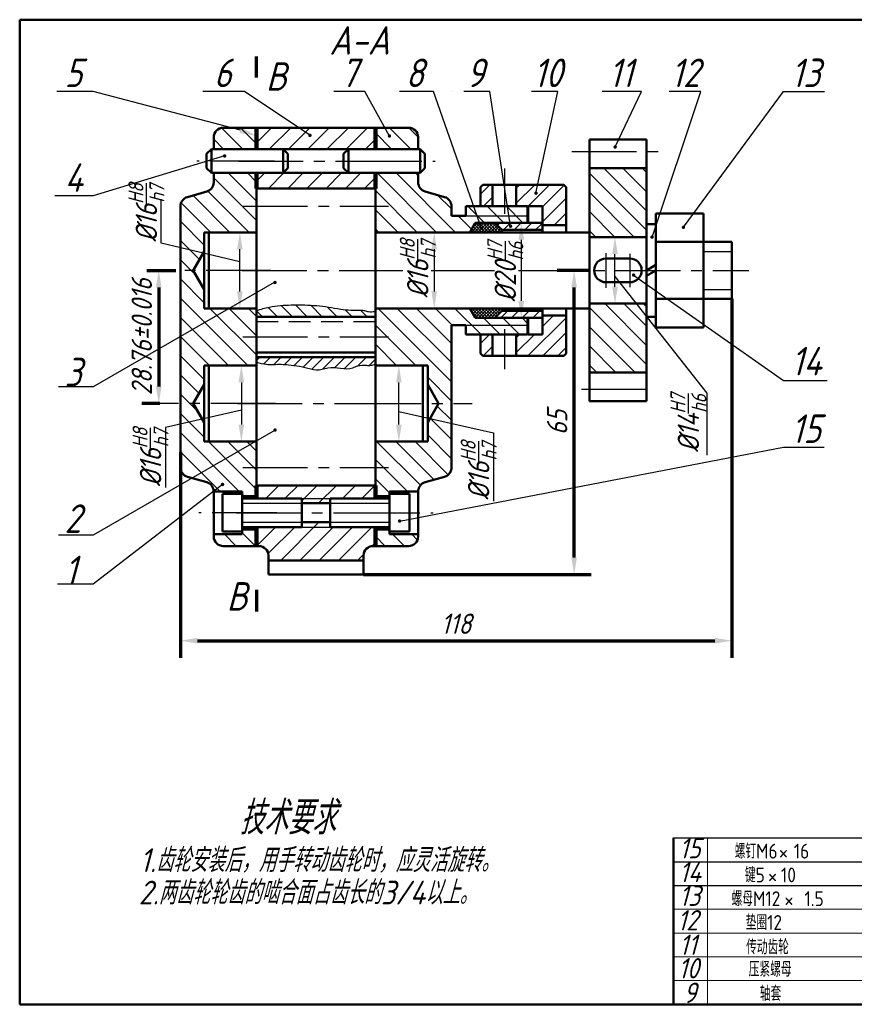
# Model space of a CAD drawing. Header units: millimetres. Extents: x -188 to 253, y 72 to 326.
# Tile 1 of 2: x 43 to 166, y 72 to 217. Entities that reach past the tile are written whole.
import ezdxf

# ---------------------------------------------------------------- set-up
doc = ezdxf.new("R2010")
doc.units = ezdxf.units.MM
doc.header["$PDMODE"] = 32
doc.header["$PDSIZE"] = 0.5
doc.linetypes.add('CENTER2', pattern=[28.575, 19.05, -3.175, 3.175, -3.175])
doc.linetypes.add('DASHED2', pattern=[9.525, 6.35, -3.175])
for name, color, linetype in [('剖面线层', 7, 'Continuous'), ('尺寸层', 221, 'Continuous'), ('点划线', 86, 'CENTER2'), ('细实线层', 7, 'Continuous')]:
    doc.layers.add(name, color=color, linetype=linetype)
for name, color, linetype, lineweight in [('文字层', 227, 'Continuous', 20), ('点画线层', 3, 'CENTER2', 25), ('粗实线层', 1, 'Continuous', 50), ('虚线层', 2, 'DASHED2', 25)]:
    doc.layers.add(name, color=color, linetype=linetype, lineweight=lineweight)
doc.styles.add('工程字体（斜）', font='gbeitc.shx', dxfattribs={"bigfont": 'gbcbig.shx'})
doc.styles.add('工程斜体', font='gbeitc.shx', dxfattribs={"bigfont": 'gbcbig.shx'})
doc.styles.add('工程直体', font='gbenor.shx', dxfattribs={"bigfont": 'gbcbig.shx'})
doc.dimstyles.new('gb35', dxfattribs={"dimtxt": 3, "dimasz": 2.5, "dimexe": 2.5, "dimexo": 0, "dimgap": 1, "dimtad": 1, "dimdsep": 46, "dimtxsty": '工程字体（斜）', "dimcen": 0, "dimadec": 0, "dimazin": 0, "dimtfac": 1, "dimtmove": 0, "dimatfit": 3, "dimfxl": 0, "dimarcsym": 0})

# ---------------------------------------------------------------- blocks, each defined once
blk = doc.blocks.new('*D53')
at = {"layer": 'Defpoints', "color": 0, "ltscale": 0.5}
for p in [(124.46, 180.51), (126.7, 180.51), (93.45, 135.71)]:
    blk.add_point(p, dxfattribs=at)
at = {"layer": '尺寸层', "color": 0, "lineweight": -2, "ltscale": 0.5}
for p, q in [((126.7, 180.51), (121.96, 180.51)), ((124.46, 138.21), (124.46, 178.01)), ((93.45, 135.71), (126.96, 135.71))]:
    blk.add_line(p, q, dxfattribs=at)
at = {"layer": '尺寸层', "color": 0, "ltscale": 0.5}
for points in [[(124.05, 178.01), (124.88, 178.01), (124.46, 180.51)], [(124.05, 138.21), (124.88, 138.21), (124.46, 135.71)]]:
    blk.add_solid(points, dxfattribs=at)
at = {"layer": '尺寸层', "color": 0, "ltscale": 0.5, "insert": (121.96, 158.11), "char_height": 3, "attachment_point": 5, "rotation": 90, "style": '工程字体（斜）'}
blk.add_mtext('65', dxfattribs=at)
blk = doc.blocks.new('*D54')
at = {"layer": 'Defpoints', "color": 0, "ltscale": 0.5}
for p in [(147.7, 176.31), (66.5, 153.79), (147.7, 125.97)]:
    blk.add_point(p, dxfattribs=at)
at = {"layer": '尺寸层', "color": 0, "lineweight": -2, "ltscale": 0.5}
for p, q in [((147.7, 176.31), (147.7, 123.47)), ((66.5, 153.79), (66.5, 123.47)), ((69, 125.97), (145.2, 125.97))]:
    blk.add_line(p, q, dxfattribs=at)
at = {"layer": '尺寸层', "color": 0, "ltscale": 0.5}
for points in [[(69, 126.39), (69, 125.55), (66.5, 125.97)], [(145.2, 126.39), (145.2, 125.55), (147.7, 125.97)]]:
    blk.add_solid(points, dxfattribs=at)
at = {"layer": '尺寸层', "color": 0, "ltscale": 0.5, "insert": (107.1, 128.47), "char_height": 3, "attachment_point": 5, "style": '工程字体（斜）'}
blk.add_mtext('118', dxfattribs=at)
blk = doc.blocks.new('*D55')
at = {"layer": 'Defpoints', "color": 0, "ltscale": 0.5}
for p in [(61.55, 180.51), (63.3, 160.91), (63.45, 160.91)]:
    blk.add_point(p, dxfattribs=at)
at = {"layer": '尺寸层', "color": 0, "lineweight": -2, "ltscale": 0.5}
for p, q in [((61.55, 180.51), (65.8, 180.51)), ((63.3, 178.01), (63.3, 163.41)), ((63.45, 160.91), (60.8, 160.91))]:
    blk.add_line(p, q, dxfattribs=at)
at = {"layer": '尺寸层', "color": 0, "ltscale": 0.5}
for points in [[(62.88, 178.01), (63.72, 178.01), (63.3, 180.51)], [(62.88, 163.41), (63.72, 163.41), (63.3, 160.91)]]:
    blk.add_solid(points, dxfattribs=at)
at = {"layer": '尺寸层', "color": 0, "ltscale": 0.5, "insert": (60.8, 170.71), "char_height": 3, "attachment_point": 5, "rotation": 90, "style": '工程字体（斜）'}
blk.add_mtext('28.76%%p0.016', dxfattribs=at)
blk = doc.blocks.new('sz')
at = {"layer": '剖面线层', "color": 7, "lineweight": 70, "ltscale": 0.5}
for p, q in [((-35.473, 46.729), (-35.473, 49.813)), ((-35.463, -28.698), (-35.463, -31.888))]:
    blk.add_line(p, q, dxfattribs=at)
at = {"layer": '剖面线层', "color": 7, "ltscale": 0.5}
for p, q in [((-37.495, 36.183), (-40.623, 39.31)), ((-35.473, 36.99), (-37.816, 39.333)), ((-12.75, 36.183), (-15.9, 39.333)), ((-11.673, 37.935), (-13.071, 39.333)), ((-15.579, 36.183), (-17.973, 38.577)), ((-40.324, 36.183), (-41.773, 37.632)), ((21.927, 27.094), (15.638, 33.383)), ((21.927, 29.923), (18.467, 33.383)), ((21.927, 32.751), (21.295, 33.383)), ((-35.473, 25.675), (-41.773, 31.975)), ((-35.473, 28.503), (-39.652, 32.683)), ((-35.473, 31.332), (-36.824, 32.683)), ((-8.986, 23.933), (-17.736, 32.683)), ((-6.157, 23.933), (-14.907, 32.683)), ((-11.673, 32.277), (-12.079, 32.683)), ((21.927, 24.265), (13.527, 32.665)), ((-2.486, 29.568), (-1.122, 30.933)), ((2.764, 30.418), (3.279, 30.933)), ((2.764, 28.218), (5.479, 30.933)), ((4.529, 27.783), (7.679, 30.933)), ((6.614, 27.667), (9.821, 30.875)), ((-39.389, 23.933), (-44.819, 29.363)), ((-36.56, 23.933), (-42.627, 30)), ((-11.815, 23.933), (-17.973, 30.091)), ((-6.773, 27.377), (-8.811, 29.415)), ((-2.072, 27.783), (-0.736, 29.118)), ((20.13, 23.233), (13.527, 29.836)), ((-42.218, 23.933), (-46.576, 28.291)), ((-1.9, 25.333), (-4.35, 27.783)), ((0.929, 25.333), (-1.521, 27.783)), ((3.758, 25.333), (1.308, 27.783)), ((4.427, 27.492), (4.136, 27.783)), ((6.614, 25.467), (10.114, 28.967)), ((-14.644, 23.933), (-17.973, 27.262)), ((-3.806, 24.41), (-5.779, 26.383)), ((8.329, 24.983), (10.114, 26.767)), ((17.302, 23.233), (13.527, 27.007)), ((-43.173, 22.06), (-46.673, 25.56)), ((-3.879, 23.933), (-2.479, 25.333)), ((-3.715, 24.568), (-2.95, 25.333)), ((-2.704, 23.933), (-3.577, 24.806)), ((-3.407, 23.933), (-2.007, 25.333)), ((-2.232, 23.933), (-3.405, 25.105)), ((-1.761, 23.933), (-3.161, 25.333)), ((-2.936, 23.933), (-1.536, 25.333)), ((-1.289, 23.933), (-2.689, 25.333)), ((-2.464, 23.933), (-1.064, 25.333)), ((-0.818, 23.933), (-2.218, 25.333)), ((-1.993, 23.933), (-0.593, 25.333)), ((-0.346, 23.933), (-1.746, 25.333)), ((-1.521, 23.933), (-0.254, 25.2)), ((0.125, 23.933), (-1.275, 25.333)), ((-1.05, 23.933), (-0.018, 24.964)), ((0.597, 23.933), (-0.803, 25.333)), ((-0.578, 23.933), (0.218, 24.729)), ((-0.017, 24.964), (0.352, 25.333)), ((0.873, 24.283), (1.923, 25.333)), ((2.445, 24.283), (3.495, 25.333)), ((4.017, 24.283), (5.067, 25.333)), ((5.588, 24.283), (6.614, 25.308)), ((-17.473, 23.933), (-17.973, 24.433)), ((-3.647, 23.933), (-3.922, 24.208)), ((-3.175, 23.933), (-3.75, 24.507)), ((-0.107, 23.933), (0.453, 24.493)), ((0.365, 23.933), (0.664, 24.232)), ((14.473, 23.233), (13.527, 24.179)), ((-43.869, 19.927), (-46.673, 22.731)), ((-45.104, 18.333), (-46.673, 19.902)), ((-44.361, 17.59), (-45.104, 18.333)), ((-43.173, 13.573), (-46.673, 17.073)), ((-36.761, 4.333), (-46.673, 14.244)), ((21.927, 7.292), (15.786, 13.433)), ((21.927, 10.121), (18.615, 13.433)), ((21.927, 12.95), (21.444, 13.433)), ((-35.473, 5.873), (-42.333, 12.733)), ((-35.473, 8.702), (-39.504, 12.733)), ((-35.473, 11.531), (-36.675, 12.733)), ((-6.773, 1.918), (-17.588, 12.733)), ((-6.773, 4.747), (-14.759, 12.733)), ((-6.773, 7.576), (-11.93, 12.733)), ((-6.651, 10.283), (-9.101, 12.733)), ((-2.423, 8.883), (-6.273, 12.733)), ((-3.965, 12.531), (-3.763, 12.733)), ((-2.833, 11.333), (-3.874, 12.374)), ((-3.793, 12.232), (-3.292, 12.733)), ((-2.362, 11.333), (-3.762, 12.733)), ((-3.62, 11.933), (-2.82, 12.733)), ((-3.447, 11.634), (-2.349, 12.733)), ((-1.89, 11.333), (-3.29, 12.733)), ((-3.275, 11.335), (-1.878, 12.733)), ((-1.419, 11.333), (-2.819, 12.733)), ((-2.806, 11.333), (-1.406, 12.733)), ((-0.947, 11.333), (-2.347, 12.733)), ((-2.335, 11.333), (-0.935, 12.733)), ((-0.476, 11.333), (-1.876, 12.733)), ((-1.863, 11.333), (-0.463, 12.733)), ((-0.195, 11.524), (-1.404, 12.733)), ((-1.392, 11.333), (0.008, 12.733)), ((0.04, 11.759), (-0.933, 12.733)), ((-0.92, 11.333), (0.48, 12.733)), ((0.276, 11.995), (-0.461, 12.733)), ((-0.449, 11.333), (0.664, 12.445)), ((0.512, 12.231), (0.01, 12.733)), ((0.664, 12.55), (0.482, 12.733)), ((0.496, 11.333), (1.546, 12.383)), ((2.067, 11.333), (3.117, 12.383)), ((3.639, 11.333), (4.689, 12.383)), ((5.21, 11.333), (6.26, 12.383)), ((6.614, 10.066), (8.23, 11.683)), ((21.927, 4.464), (13.527, 12.864)), ((-39.59, 4.333), (-46.673, 11.416)), ((-12.016, 4.333), (-17.973, 10.289)), ((0.406, 8.883), (-2.044, 11.333)), ((3.235, 8.883), (0.785, 11.333)), ((4.427, 10.52), (3.614, 11.333)), ((4.481, 5.733), (10.114, 11.366)), ((-2.486, 7.566), (-1.17, 8.883)), ((2.764, 8.416), (3.23, 8.883)), ((2.764, 6.216), (5.43, 8.883)), ((6.681, 5.733), (10.114, 9.166)), ((20.279, 3.283), (13.527, 10.035)), ((-42.419, 4.333), (-46.673, 8.587)), ((-14.845, 4.333), (-17.973, 7.461)), ((-2.12, 5.733), (-0.736, 7.116)), ((8.881, 5.733), (10.114, 6.965)), ((17.45, 3.283), (13.527, 7.206)), ((-43.173, 2.258), (-46.673, 5.758)), ((-17.674, 4.333), (-17.973, 4.632)), ((14.621, 3.283), (13.527, 4.377)), ((-43.943, 0.199), (-46.673, 2.929)), ((-6.773, -0.911), (-10.273, 2.589)), ((-45.305, -1.267), (-46.673, 0.101)), ((-44.086, -2.487), (-45.305, -1.267)), ((-43.173, -6.228), (-46.673, -2.728)), ((-6.773, -3.739), (-8.872, -1.64)), ((-6.773, -6.568), (-9.907, -3.434)), ((-38.013, -14.217), (-46.673, -5.557)), ((-35.473, -13.928), (-42.534, -6.867)), ((-35.473, -11.099), (-39.705, -6.867)), ((-35.473, -8.271), (-36.877, -6.867)), ((-11.34, -13.317), (-17.789, -6.867)), ((-9.33, -12.498), (-14.96, -6.867)), ((-7.242, -11.757), (-12.132, -6.867)), ((-6.773, -9.397), (-10.273, -5.897)), ((-40.842, -14.217), (-46.673, -8.386)), ((-13.268, -14.217), (-17.973, -9.512)), ((-45.952, -11.936), (-46.498, -11.39)), ((-15.873, -14.441), (-17.973, -12.341)), ((-37.313, -14.917), (-37.573, -14.657)), ((-15.873, -20.098), (-16.154, -19.817)), ((-38.449, -22.267), (-40.199, -20.517)), ((-35.621, -22.267), (-37.573, -20.315)), ((-16.533, -22.267), (-17.973, -20.827)), ((-13.704, -22.267), (-15.454, -20.517)), ((-11.768, -21.374), (-12.625, -20.517))]:
    blk.add_line(p, q, dxfattribs=at)
at = {"layer": '剖面线层', "ltscale": 0.5}
for p, q in [((-35.473, 37.127), (-33.268, 39.333)), ((-33.589, 36.183), (-30.439, 39.333)), ((-30.76, 36.183), (-27.61, 39.333)), ((-27.931, 36.183), (-24.781, 39.333)), ((-25.102, 36.183), (-21.952, 39.333)), ((-22.274, 36.183), (-19.124, 39.333)), ((-19.445, 36.183), (-17.973, 37.654)), ((-35.473, 31.469), (-34.26, 32.683)), ((-33.706, 30.408), (-31.431, 32.683)), ((-30.877, 30.408), (-28.602, 32.683)), ((-28.049, 30.408), (-25.774, 32.683)), ((-25.22, 30.408), (-22.945, 32.683)), ((-22.391, 30.408), (-20.116, 32.683)), ((-19.562, 30.408), (-17.973, 31.997)), ((-35.473, -13.791), (-35.025, -13.342)), ((-34.121, -15.267), (-32.196, -13.342)), ((-31.292, -15.267), (-29.367, -13.342)), ((-28.823, -15.627), (-26.538, -13.342)), ((-26.334, -15.967), (-23.709, -13.342)), ((-22.806, -15.267), (-20.881, -13.342)), ((-19.977, -15.267), (-18.052, -13.342)), ((-31.906, -24.367), (-26.306, -18.767)), ((-35.463, -22.267), (-32.663, -19.467)), ((-33.752, -23.385), (-29.834, -19.467)), ((-29.077, -24.367), (-24.177, -19.467)), ((-26.248, -24.367), (-21.348, -19.467)), ((-23.419, -24.367), (-18.519, -19.467)), ((-18.502, -22.279), (-17.973, -21.75)), ((-20.59, -24.367), (-19.712, -23.489))]:
    blk.add_line(p, q, dxfattribs=at)
at = {"layer": '尺寸层', "color": 7, "ltscale": 0.5}
for p, q in [((-37.234, 44.677), (-43.389, 44.677)), ((-27.61, 38.221), (-37.234, 44.677)), ((-19.515, 44.677), (-24.083, 44.677)), ((-15.9, 38.118), (-19.515, 44.677)), ((-9.419, 44.677), (-14.431, 44.677)), ((-2.348, 24.52), (-9.419, 44.677)), ((-6.646, 44.677), (-6.662, 44.677)), ((-1.122, 44.677), (-4.934, 44.677)), ((1.923, 24.844), (-1.122, 44.677)), ((8.882, 44.677), (5.031, 44.677)), ((5.673, 29.701), (8.882, 44.677)), ((21.213, 44.677), (15.413, 44.677)), ((17.328, 36.508), (21.213, 44.677)), ((22.756, 23.233), (29.93, 44.677)), ((29.93, 44.677), (25.29, 44.677)), ((27.383, 24.679), (42.106, 44.677)), ((42.106, 44.677), (48.174, 44.677)), ((-40.165, 35.183), (-59.537, 29.297)), ((-59.537, 29.297), (-65.155, 29.297)), ((-49.503, 22.344), (-49.503, 28.828)), ((5.067, 25.333), (1.006, 25.333)), ((-35.473, 23.933), (-40.427, 23.933)), ((-17.473, 23.933), (-6.82, 23.933)), ((21.444, 23.233), (14.802, 23.233)), ((-37.927, 19.611), (-49.503, 22.344)), ((3.506, 22.833), (3.506, 13.833)), ((-37.927, 15.233), (-37.927, 21.433)), ((-9.32, 21.433), (-9.32, 15.233)), ((17.302, 15.933), (17.302, 20.733)), ((17.302, 17.435), (30.85, 0.266)), ((20.048, 17.642), (42.106, 2.101)), ((-32.895, 16.547), (-59.537, 1.165)), ((21.444, 13.433), (14.802, 13.433)), ((-35.473, 12.733), (-40.427, 12.733)), ((-17.473, 12.733), (-6.82, 12.733)), ((5.21, 11.333), (1.006, 11.333)), ((-35.473, 4.333), (-40.209, 4.333)), ((-10.973, 4.333), (-17.016, 4.333)), ((-37.709, 1.833), (-37.709, -4.367)), ((-14.516, -4.367), (-14.516, 1.833)), ((42.106, 2.101), (48.544, 2.101)), ((-59.537, 1.165), (-64.629, 1.165)), ((30.85, 0.266), (30.85, -8.904)), ((-37.709, -2.255), (-48.892, -4.827)), ((-14.516, -2.426), (-0.583, -5.599)), ((-32.748, -5.179), (-59.537, -20.646)), ((-48.892, -4.827), (-48.892, -13.658)), ((-0.583, -5.599), (-0.583, -15.63)), ((-35.473, -6.867), (-40.209, -6.867)), ((-10.973, -6.867), (-17.016, -6.867)), ((-14.407, -18.578), (42.106, -7.717)), ((42.106, -7.717), (48.091, -7.717)), ((-40.481, -13.198), (-59.537, -27.879)), ((-59.537, -20.646), (-64.629, -20.646)), ((-59.537, -27.879), (-64.777, -27.879))]:
    blk.add_line(p, q, dxfattribs=at)
blk.add_lwpolyline([(-37.833, 38.965), (-59.537, 44.677), (-64.874, 44.677)], dxfattribs=at)
at = {"layer": '尺寸层', "color": 7, "ltscale": 0.5, "const_width": 0.25}
for points in [[(-27.735, 38.221, 1), (-27.485, 38.221, 1)], [(-16.025, 38.118, 1), (-15.775, 38.118, 1)], [(17.203, 36.508, 1), (17.453, 36.508, 1)], [(-40.29, 35.183, 1), (-40.04, 35.183, 1)], [(5.548, 29.701, 1), (5.798, 29.701, 1)], [(-2.473, 24.52, 1), (-2.223, 24.52, 1)], [(1.798, 24.844, 1), (2.048, 24.844, 1)], [(27.258, 24.679, 1), (27.508, 24.679, 1)], [(22.631, 23.233, 1), (22.881, 23.233, 1)], [(19.923, 17.642, 1), (20.173, 17.642, 1)], [(-32.873, 16.547, 1), (-32.623, 16.547, 1)], [(-32.873, -5.179, 1), (-32.623, -5.179, 1)], [(-40.606, -13.198, 1), (-40.356, -13.198, 1)], [(-14.532, -18.578, 1), (-14.282, -18.578, 1)]]:
    blk.add_lwpolyline(points, format="xyb", close=True, dxfattribs=at)
at = {"layer": '尺寸层', "color": 7, "ltscale": 0.5}
for points in [[(-37.695, 39.358), (-35.473, 38.139), (-37.971, 38.572)], [(3.089, 22.833), (3.923, 22.833), (3.506, 25.333)], [(-38.344, 21.433), (-37.511, 21.433), (-37.927, 23.933)], [(-9.737, 21.433), (-8.903, 21.433), (-9.32, 23.933)], [(16.885, 20.733), (17.718, 20.733), (17.302, 23.233)], [(-38.344, 15.233), (-37.511, 15.233), (-37.927, 12.733)], [(-9.737, 15.233), (-8.903, 15.233), (-9.32, 12.733)], [(16.885, 15.933), (17.718, 15.933), (17.302, 13.433)], [(3.089, 13.833), (3.923, 13.833), (3.506, 11.333)], [(-38.126, 1.833), (-37.292, 1.833), (-37.709, 4.333)], [(-14.933, 1.833), (-14.1, 1.833), (-14.516, 4.333)], [(-38.126, -4.367), (-37.292, -4.367), (-37.709, -6.867)], [(-14.933, -4.367), (-14.1, -4.367), (-14.516, -6.867)]]:
    blk.add_solid(points, dxfattribs=at)
at = {"layer": '文字层', "ltscale": 0.5}
for p, q in [((30.905, -89.753), (30.905, -65.253)), ((25.905, -75.753), (82.78, -75.753)), ((25.905, -79.253), (82.78, -79.253)), ((25.905, -82.753), (82.78, -82.753)), ((25.905, -86.253), (82.78, -86.253))]:
    blk.add_line(p, q, dxfattribs=at)
at = {"layer": '点划线', "color": 7, "ltscale": 0.5}
for p, q in [((-32.808, 34.433), (-44.286, 34.433)), ((-38.139, 34.433), (-15.546, 34.433)), ((-20.639, 34.433), (-9.161, 34.433)), ((1.014, 33.319), (1.014, 26.659)), ((1.014, 9.688), (1.014, 3.775)), ((-32.503, -17.367), (-43.957, -17.367)), ((-38.444, -17.367), (-15.393, -17.367)), ((-20.944, -17.367), (-9.49, -17.367))]:
    blk.add_line(p, q, dxfattribs=at)
at = {"layer": '点画线层', "color": 7, "ltscale": 0.5}
for p, q in [((10.952, 35.833), (23.827, 35.833)), ((-37.482, 27.783), (-16.061, 27.783)), ((15.977, 20.848), (15.977, 15.77)), ((19.477, 20.791), (19.477, 15.885)), ((-33.349, 18.333), (-49.874, 18.333)), ((-37.598, 18.333), (-13.955, 18.333)), ((-9.741, 18.333), (-0.45, 18.333)), ((3.115, 18.333), (36.998, 18.333)), ((-37.482, 8.533), (-16.061, 8.533)), ((12.382, 0.833), (23.418, 0.833)), ((-32.686, -1.267), (-49.718, -1.267)), ((-38.261, -1.267), (-14.896, -1.267)), ((-20.761, -1.267), (-3.728, -1.267)), ((-37.482, -10.717), (-16.061, -10.717))]:
    blk.add_line(p, q, dxfattribs=at)
at = {"layer": '粗实线层', "color": 7}
for p, q in [((-70.345, -89.753), (-70.345, 55.247)), ((-70.345, 55.247), (139.655, 55.247)), ((25.905, -65.253), (25.905, -89.753)), ((-70.345, -89.753), (139.655, -89.753))]:
    blk.add_line(p, q, dxfattribs=at)
at = {"layer": '粗实线层', "color": 7, "ltscale": 0.5}
for p, q in [((-35.473, 39.333), (-40.373, 39.333)), ((-35.473, 39.333), (-35.473, 36.183)), ((-35.473, 39.333), (-17.973, 39.333)), ((-35.473, 39.333), (-35.473, 36.183)), ((-17.973, 39.333), (-17.973, 36.183)), ((-17.973, 39.333), (-17.973, 36.183)), ((-17.973, 39.333), (-13.073, 39.333)), ((-41.773, 37.933), (-41.773, 36.183)), ((-11.673, 37.933), (-11.673, 36.183)), ((13.527, 37.583), (13.527, 35.833)), ((13.527, 37.583), (21.927, 37.583)), ((21.927, 37.583), (21.927, 35.833)), ((-42.123, 36.183), (-42.823, 35.483)), ((-42.823, 35.483), (-42.823, 33.383)), ((-42.123, 36.183), (-31.555, 36.183)), ((-42.123, 36.183), (-42.123, 32.683)), ((-35.473, 36.183), (-41.773, 36.183)), ((-35.473, 36.183), (-17.973, 36.183)), ((-30.855, 35.483), (-31.555, 36.183)), ((-31.555, 36.183), (-31.555, 32.683)), ((-30.855, 35.483), (-30.855, 33.383)), ((-22.653, 35.483), (-21.953, 36.183)), ((-22.653, 35.483), (-22.653, 33.383)), ((-21.953, 36.183), (-11.384, 36.183)), ((-21.953, 36.183), (-21.953, 32.683)), ((-17.973, 36.183), (-11.673, 36.183)), ((-11.384, 36.183), (-10.684, 35.483)), ((-11.384, 36.183), (-11.384, 32.683)), ((-10.684, 35.483), (-10.684, 33.383)), ((13.527, 35.833), (13.527, -0.917)), ((21.927, 35.833), (21.927, -0.917)), ((-42.823, 33.383), (-42.123, 32.683)), ((-30.855, 33.383), (-31.555, 32.683)), ((-21.953, 32.683), (-22.653, 33.383)), ((-10.684, 33.383), (-11.384, 32.683)), ((13.527, 33.383), (21.927, 33.383)), ((-42.123, 32.683), (-31.555, 32.683)), ((-41.773, 32.683), (-41.773, 31.289)), ((-35.473, 32.683), (-41.773, 32.683)), ((-35.473, 32.683), (-35.473, -15.267)), ((-35.473, 32.683), (-17.973, 32.683)), ((-35.473, 32.683), (-35.473, -15.267)), ((-21.953, 32.683), (-11.384, 32.683)), ((-17.973, 32.683), (-17.973, -15.267)), ((-17.973, 32.683), (-17.973, -15.267)), ((-17.973, 32.683), (-11.673, 32.683)), ((-11.673, 32.683), (-11.673, 31.289)), ((-2.486, 30.583), (-2.136, 30.933)), ((-2.486, 30.583), (-2.486, 27.783)), ((-2.136, 30.933), (9.764, 30.933)), ((-0.736, 30.933), (-0.736, 27.783)), ((2.764, 30.933), (2.764, 27.783)), ((10.114, 30.583), (9.764, 30.933)), ((10.114, 30.583), (10.114, 23.933)), ((-42.789, 29.943), (-45.658, 29.123)), ((-35.473, 30.408), (-17.973, 30.408)), ((-35.473, 30.408), (-17.973, 30.408)), ((-35.473, 30.408), (-35.473, 18.333)), ((-17.973, 30.408), (-17.973, 18.333)), ((-10.658, 29.943), (-7.789, 29.123)), ((-46.673, 27.777), (-46.673, -10.711)), ((-6.773, 26.383), (-6.773, 27.777)), ((-4.673, 27.783), (-4.673, 26.383)), ((4.427, 27.783), (-4.673, 27.783)), ((4.427, 27.783), (4.427, 25.333)), ((4.514, 27.783), (4.514, 25.333)), ((6.614, 27.783), (4.514, 27.783)), ((6.614, 27.783), (6.614, 23.933)), ((-4.673, 26.383), (-6.773, 26.383)), ((23.327, 26.733), (30.327, 26.733)), ((23.327, 26.733), (23.327, 9.933)), ((30.327, 26.733), (30.327, 9.933)), ((-3.273, 25.333), (-4.082, 23.933)), ((4.427, 25.333), (-3.273, 25.333)), ((-0.386, 25.333), (6.614, 25.333)), ((-0.386, 25.333), (0.664, 24.283)), ((6.614, 25.333), (6.614, 23.933)), ((6.614, 24.983), (10.114, 24.983)), ((23.327, 25.153), (21.927, 25.153)), ((-43.173, 23.933), (-43.173, 12.733)), ((-35.473, 23.933), (-43.173, 23.933)), ((-42.473, 23.933), (-42.473, 18.333)), ((-42.473, 23.933), (-35.473, 23.933)), ((-17.973, 23.933), (13.527, 23.933)), ((-17.973, 23.933), (-11.673, 23.933)), ((-11.673, 23.933), (-4.082, 23.933)), ((6.614, 24.283), (0.664, 24.283)), ((0.664, 24.283), (0.664, 23.933)), ((13.527, 23.933), (13.527, 18.333)), ((13.527, 23.233), (21.927, 23.233)), ((13.527, 23.233), (21.927, 23.233)), ((21.927, 23.233), (21.927, 18.333)), ((30.327, 22.533), (23.327, 22.533)), ((30.327, 22.533), (34.527, 22.533)), ((34.527, 22.533), (34.527, 18.333)), ((-44.79, 18.333), (-43.173, 21.133)), ((15.977, 20.083), (19.477, 20.083)), ((21.927, 18.333), (23.327, 19.141)), ((-43.173, 15.533), (-44.79, 18.333)), ((-42.473, 12.733), (-42.473, 18.333)), ((-35.473, 6.258), (-35.473, 18.333)), ((-17.973, 6.258), (-17.973, 18.333)), ((13.527, 12.733), (13.527, 18.333)), ((21.927, 13.433), (21.927, 18.333)), ((23.327, 18.333), (21.927, 17.524)), ((34.527, 14.133), (34.527, 18.333)), ((15.977, 16.583), (19.477, 16.583)), ((13.527, 13.433), (21.927, 13.433)), ((13.527, 13.433), (21.927, 13.433)), ((30.327, 14.133), (23.327, 14.133)), ((30.327, 14.133), (34.527, 14.133)), ((-35.473, 12.733), (-43.173, 12.733)), ((-42.473, 12.733), (-35.473, 12.733)), ((-17.973, 12.733), (13.527, 12.733)), ((-17.973, 12.733), (-4.082, 12.733)), ((-3.273, 11.333), (-4.082, 12.733)), ((-0.386, 11.333), (0.664, 12.383)), ((0.664, 12.383), (0.664, 12.733)), ((6.614, 12.383), (0.664, 12.383)), ((6.614, 12.733), (6.614, 11.333)), ((6.614, 12.733), (6.614, 8.883)), ((6.614, 11.683), (10.114, 11.683)), ((10.114, 12.733), (10.114, 6.083)), ((-35.473, 11.508), (-17.973, 11.508)), ((-35.473, 10.808), (-35.473, -1.267)), ((-17.973, 10.808), (-17.973, -1.267)), ((-6.773, 8.183), (-6.773, 10.283)), ((-4.673, 10.283), (-6.773, 10.283)), ((-4.673, 10.283), (-4.673, 8.883)), ((4.427, 11.333), (-3.273, 11.333)), ((-0.386, 11.333), (6.614, 11.333)), ((4.427, 11.333), (4.427, 8.883)), ((4.514, 11.333), (4.514, 8.883)), ((23.327, 11.512), (21.927, 11.512)), ((-6.773, 8.883), (-6.773, -10.711)), ((4.427, 8.883), (-4.673, 8.883)), ((-2.486, 8.883), (-2.486, 6.083)), ((-0.736, 8.883), (-0.736, 5.733)), ((2.764, 8.883), (2.764, 5.733)), ((6.614, 8.883), (4.514, 8.883)), ((23.327, 9.933), (30.327, 9.933)), ((-35.473, 6.258), (-17.973, 6.258)), ((-2.136, 5.733), (-2.486, 6.083)), ((9.764, 5.733), (10.114, 6.083)), ((-35.473, 5.558), (-17.973, 5.558)), ((-2.136, 5.733), (9.764, 5.733)), ((-43.173, 4.333), (-43.173, -6.867)), ((-35.473, 4.333), (-43.173, 4.333)), ((-42.473, 4.333), (-42.473, -1.267)), ((-42.473, 4.333), (-35.473, 4.333)), ((-10.973, 4.333), (-17.973, 4.333)), ((-17.973, 4.333), (-10.273, 4.333)), ((-10.973, 4.333), (-10.973, -1.267)), ((-10.273, 4.333), (-10.273, -6.867)), ((13.527, 3.283), (21.927, 3.283)), ((-44.79, -1.267), (-43.173, 1.533)), ((-8.657, -1.267), (-10.273, 1.533)), ((-43.173, -4.067), (-44.79, -1.267)), ((-42.473, -6.867), (-42.473, -1.267)), ((-35.473, -13.342), (-35.473, -1.267)), ((-17.973, -13.342), (-17.973, -1.267)), ((-10.973, -6.867), (-10.973, -1.267)), ((-10.273, -4.067), (-8.657, -1.267)), ((13.527, -0.917), (21.927, -0.917)), ((-35.473, -6.867), (-43.173, -6.867)), ((-42.473, -6.867), (-35.473, -6.867)), ((-10.973, -6.867), (-17.973, -6.867)), ((-17.973, -6.867), (-10.273, -6.867)), ((-42.789, -12.877), (-45.658, -12.057)), ((-10.658, -12.877), (-7.789, -12.057)), ((-37.573, -14.217), (-41.773, -14.217)), ((-41.773, -14.223), (-41.773, -20.867)), ((-37.573, -14.217), (-37.573, -20.517)), ((-35.473, -13.342), (-17.973, -13.342)), ((-35.473, -13.342), (-17.973, -13.342)), ((-15.873, -14.217), (-15.873, -20.517)), ((-15.873, -14.217), (-11.673, -14.217)), ((-11.673, -14.223), (-11.673, -20.867)), ((-37.573, -14.559), (-40.481, -14.559)), ((-40.481, -14.559), (-40.481, -20.101)), ((-35.473, -14.917), (-37.573, -14.917)), ((-37.573, -15.267), (-28.823, -15.267)), ((-28.823, -15.267), (-28.823, -19.467)), ((-24.623, -15.267), (-15.873, -15.267)), ((-24.623, -15.267), (-24.623, -19.467)), ((-17.973, -14.917), (-15.873, -14.917)), ((-15.873, -14.559), (-12.966, -14.559)), ((-12.966, -14.559), (-12.966, -20.101)), ((-28.823, -15.967), (-24.623, -15.967)), ((-28.823, -18.767), (-24.623, -18.767)), ((-40.481, -20.101), (-37.573, -20.101)), ((-37.573, -19.467), (-28.823, -19.467)), ((-35.473, -19.817), (-37.573, -19.817)), ((-35.473, -19.467), (-35.473, -22.267)), ((-35.473, -19.467), (-35.473, -22.267)), ((-24.623, -19.467), (-15.873, -19.467)), ((-17.973, -19.467), (-17.973, -22.267)), ((-17.973, -19.467), (-17.973, -22.267)), ((-17.973, -19.817), (-15.873, -19.817)), ((-12.966, -20.101), (-15.873, -20.101)), ((-37.573, -20.517), (-41.773, -20.517)), ((-15.873, -20.517), (-11.673, -20.517)), ((-35.473, -22.267), (-40.373, -22.267)), ((-35.473, -22.267), (-35.123, -22.267)), ((-18.323, -22.267), (-17.973, -22.267)), ((-17.973, -22.267), (-13.073, -22.267)), ((-33.723, -26.467), (-33.723, -23.667)), ((-33.723, -24.367), (-19.723, -24.367)), ((-19.723, -26.467), (-19.723, -23.667)), ((-33.723, -26.467), (-19.723, -26.467))]:
    blk.add_line(p, q, dxfattribs=at)
for centre, radius, start, end in [((-40.373, 37.933), 1.4, 90, 180), ((-13.073, 37.933), 1.4, 0, 90), ((-43.173, 31.289), 1.4, 285.9454, 0), ((-10.273, 31.289), 1.4, 180, 254.0546), ((-45.273, 27.777), 1.4, 105.9454, 180), ((-8.173, 27.777), 1.4, 0, 74.0546), ((15.977, 18.333), 1.75, 90, 270), ((19.477, 18.333), 1.75, 270, 90), ((-45.273, -10.711), 1.4, 180, 254.0546), ((-8.173, -10.711), 1.4, 285.9454, 0), ((-43.173, -14.223), 1.4, 0, 74.0546), ((-10.273, -14.223), 1.4, 105.9454, 180), ((-40.373, -20.867), 1.4, 180, 270), ((-13.073, -20.867), 1.4, 270, 0), ((-35.123, -23.667), 1.4, 0, 90), ((-18.323, -23.667), 1.4, 90, 180)]:
    blk.add_arc(centre, radius, start, end, dxfattribs=at)
at = {"layer": '细实线层', "lineweight": 100, "ltscale": 0.5}
for p, q in [((-35.473, 39.333), (-35.473, 36.183)), ((-17.973, 39.333), (-17.973, 36.183)), ((-35.473, 32.683), (-35.473, 30.408)), ((-17.973, 32.683), (-17.973, 30.408)), ((-35.473, -15.267), (-35.473, -13.342)), ((-17.973, -13.342), (-17.973, -15.267)), ((-35.473, -22.267), (-35.473, -19.467)), ((-17.973, -19.467), (-17.973, -22.312))]:
    blk.add_line(p, q, dxfattribs=at)
at = {"layer": '细实线层', "color": 7, "ltscale": 0.5}
for p, q in [((4.514, 27.783), (-2.486, 27.783)), ((-6.773, 26.383), (4.427, 26.383)), ((-2.486, 26.383), (4.514, 26.383)), ((30.327, 21.133), (34.527, 21.133)), ((30.327, 15.533), (34.527, 15.533)), ((-6.773, 10.283), (4.427, 10.283)), ((-2.486, 10.283), (4.514, 10.283)), ((4.514, 8.883), (-2.486, 8.883)), ((-28.823, -15.267), (-24.623, -15.267)), ((-37.573, -15.967), (-28.823, -15.967)), ((-24.623, -15.967), (-15.873, -15.967)), ((-37.573, -18.767), (-28.823, -18.767)), ((-24.623, -18.767), (-15.873, -18.767)), ((-28.823, -19.467), (-24.623, -19.467))]:
    blk.add_line(p, q, dxfattribs=at)
at = {"layer": '细实线层', "ltscale": 0.5}
for p, q in [((-30.196, 11.508), (-31.858, 13.17)), ((-27.996, 11.508), (-29.741, 13.253)), ((-25.796, 11.508), (-27.493, 13.206)), ((-34.596, 11.508), (-35.473, 12.385)), ((-32.396, 11.508), (-33.778, 12.889)), ((-23.595, 11.508), (-25.05, 12.963)), ((-21.395, 11.508), (-22.435, 12.547)), ((-19.195, 11.508), (-20.175, 12.488)), ((-35.473, 5.067), (-34.983, 5.558)), ((-34.417, 4.553), (-33.412, 5.558)), ((-32.91, 4.488), (-31.84, 5.558)), ((-31.344, 4.482), (-30.268, 5.558)), ((-29.918, 4.336), (-28.697, 5.558)), ((-28.598, 4.085), (-27.125, 5.558)), ((-27.321, 3.79), (-25.554, 5.558)), ((-25.758, 3.782), (-23.982, 5.558)), ((-23.952, 4.016), (-22.411, 5.558)), ((-22.535, 3.862), (-20.839, 5.558)), ((-20.537, 4.288), (-19.268, 5.558)), ((-18.912, 4.342), (-17.973, 5.28))]:
    blk.add_line(p, q, dxfattribs=at)
at = {"layer": '细实线层', "color": 7}
for p, q in [((25.905, -65.253), (82.78, -65.253)), ((25.905, -68.753), (82.78, -68.753)), ((25.905, -72.253), (82.78, -72.253))]:
    blk.add_line(p, q, dxfattribs=at)
at = {"layer": '细实线层', "ltscale": 0.5}
for points, knots in [([(-35.473, 12.396), (-34.839, 12.612), (-33.178, 13.113), (-30.765, 13.255), (-27.876, 13.264), (-25.431, 13.065), (-23.197, 12.639), (-21.968, 12.48), (-21.126, 12.491), (-20.654, 12.485), (-20.105, 12.496), (-19.574, 12.437), (-18.903, 12.187), (-18.348, 12.282), (-18.012, 12.26), (-17.973, 12.257)], [1.8214373, 1.8214373, 1.8214373, 1.8214373, 4.6865971, 9.2614187, 12.080714, 17.0874912, 19.7257562, 21.839585, 22.3728251, 23.3326574, 23.8658975, 24.7257097, 25.6051096, 26.8848853, 27.0531985, 27.0531985, 27.0531985, 27.0531985]), ([(-35.473, 4.798), (-35.008, 4.666), (-33.814, 4.377), (-32.222, 4.567), (-30.577, 4.415), (-28.599, 4.203), (-26.615, 3.428), (-24.093, 4.361), (-22.15, 3.457), (-20.427, 4.419), (-19.487, 4.371), (-18.594, 4.316), (-18.177, 4.459), (-17.973, 4.562)], [0.788039, 0.788039, 0.788039, 0.788039, 2.8456052, 6.0450456, 7.5419158, 9.909851, 14.6457193, 15.964819, 21.190572, 22.3390756, 24.1552203, 25.1150526, 26.1099459, 26.1099459, 26.1099459, 26.1099459])]:
    blk.add_open_spline(points, degree=3, knots=knots, dxfattribs=at)
at = {"layer": '虚线层', "color": 7, "ltscale": 0.5}
blk.add_line((-35.473, 10.808), (-17.973, 10.808), dxfattribs=at)
at = {"layer": '尺寸层', "color": 7, "ltscale": 0.5, "style": '工程斜体'}
for s, p in [('A-A', (-24.758, 50.1)), ('5', (-63.74, 45.322)), ('6', (-41.749, 45.322)), ('7', (-23.066, 45.322)), ('8', (-13.53, 45.322)), ('9', (-4.578, 45.322)), ('10', (5.285, 45.322)), ('11', (16.378, 45.322)), ('12', (25.524, 45.322)), ('13', (43.234, 45.322)), ('B', (-34.098, 44.783)), ('4', (-63.74, 29.898)), ('14', (43.234, 2.869)), ('3', (-63.74, 1.26)), ('15', (43.234, -7.087)), ('2', (-63.74, -20.325)), ('1', (-63.74, -27.879)), ('B', (-39.863, -31.776))]:
    blk.add_text(s, height=4.2, dxfattribs=at).set_placement(p)
at = {"layer": '尺寸层', "color": 7, "ltscale": 0.5, "char_height": 3.15, "attachment_point": 5, "rotation": 90, "style": '工程字体（斜）'}
for s, insert in [('\\A1;%%C16{\\H0.7x;\\SH8/h7;}', (-51.686, 26.834)), ('\\A1;%%C16{\\H0.7x;\\SH8/h7;}', (-11.733, 18.602)), ('\\A1;%%C20{\\H0.7x;\\SH7/h6;}', (1.16, 18.155)), ('\\A1;%%C14{\\H0.7x;\\SH7/h6;}', (28.118, -4.13)), ('\\A1;%%C16{\\H0.7x;\\SH8/h7;}', (-51.076, -9.168)), ('\\A1;%%C16{\\H0.7x;\\SH8/h7;}', (-2.767, -11.14))]:
    blk.add_mtext(s, dxfattribs=dict(at, insert=insert))
at = {"layer": '文字层', "color": 7, "ltscale": 0.5, "style": '工程斜体'}
for s, height, p in [('技术要求', 4.9, (-37.973, -64.73)), ('1.齿轮安装后，用手转动齿轮时，应灵活旋转。', 3.5, (-52.673, -70.272)), ('2.两齿轮轮齿的啮合面占齿长的3/4以上。', 3.5, (-52.823, -75.044))]:
    blk.add_text(s, height=height, dxfattribs=at).set_placement(p)
at = {"layer": '文字层', "ltscale": 0.5, "style": '工程斜体'}
for s, p in [('15', (26.769, -68.262)), ('14', (26.769, -71.762)), ('13', (26.769, -75.262)), ('12', (26.496, -78.872)), ('11', (26.769, -82.483)), ('10', (26.614, -85.939)), ('9', (27.39, -89.55))]:
    blk.add_text(s, height=3, dxfattribs=at).set_placement(p)
at = {"layer": '文字层', "color": 7, "style": '工程直体'}
for s, height, p in [('螺钉M6  16', 2.1875, (34.933, -68.291)), ('×', 2.188, (41.467, -68.435)), ('键5  10', 2.1875, (36.434, -71.791)), ('×', 2.188, (39.86, -71.935)), ('螺母M12   1.5', 2.1875, (34.471, -75.291)), ('×', 2.188, (42.275, -75.435)), ('垫圈12', 2.1875, (36.549, -78.791)), ('传动齿轮', 2.1875, (36.616, -82.408)), ('压紧螺母', 2.1875, (36.993, -85.677)), ('轴套', 2.1875, (38.633, -89.255))]:
    blk.add_text(s, height=height, dxfattribs=at).set_placement(p)
at = {"layer": '尺寸层', "color": 7, "ltscale": 0.5}
for base, p1, p2, text, picture, middle in [((-49.874, -1.267), (-51.619, 18.333), (-49.718, -1.267), '28.76%%p0.016', '*D55', (-52.374, 8.533)), ((11.29, 18.333), (-19.723, -26.467), (13.527, 18.333), '65', '*D53', (8.79, -4.067))]:
    dim = blk.add_linear_dim(base=base, p1=p1, p2=p2, angle=90, text=text, dimstyle='gb35', dxfattribs=at)
    dim.commit()
    dim.dimension.update_dxf_attribs({"geometry": picture, "text_midpoint": middle, "insert": (-113.173, -162.174)})
dim = blk.add_linear_dim(base=(34.527, -36.204), p1=(-46.673, -8.386), p2=(34.527, 14.133), text='118', dimstyle='gb35', dxfattribs=at)
dim.commit()
dim.dimension.update_dxf_attribs({"geometry": '*D54', "text_midpoint": (-6.073, -33.704), "insert": (-113.173, -162.174)})

msp = doc.modelspace()

# ---------------------------------------------------------------- block references
at = {"layer": '剖面线层', "color": 7, "lineweight": 70}
msp.add_blockref('sz', (113.17, 162.17), dxfattribs=at)

doc.saveas('drawing.dxf')
